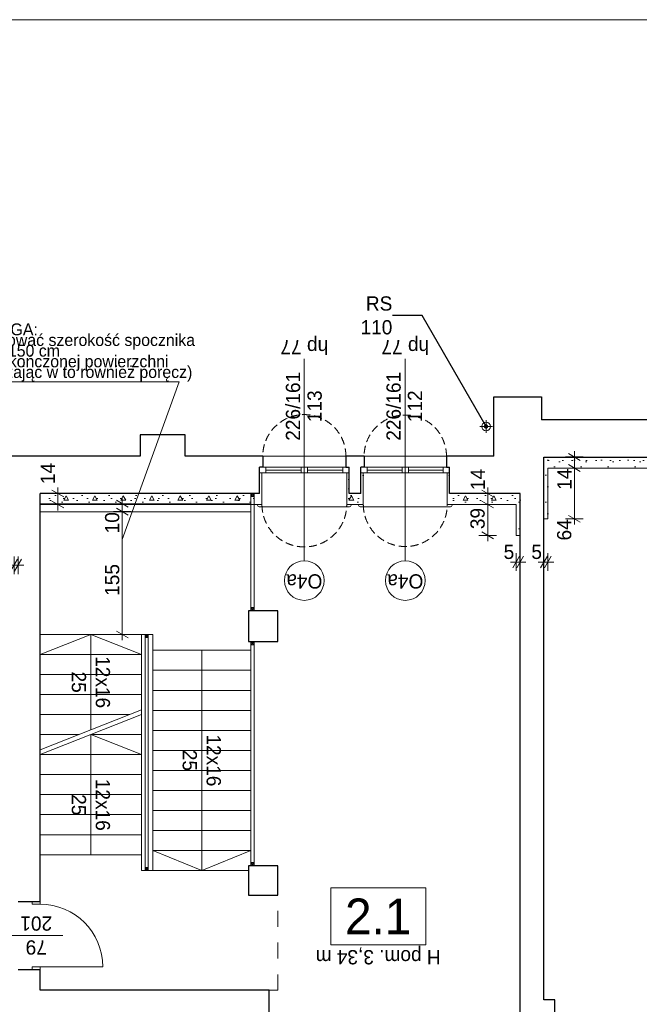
# Model space of a CAD drawing. Extents: x -145259 to -66341, y -2316 to 227384.
# Tile 74 of 141: x -121158 to -113334, y 134555 to 146984. Entities that reach past the tile are written whole.
import ezdxf

# ---------------------------------------------------------------- set-up
doc = ezdxf.new("R2010")
doc.units = 0
doc.header["$MEASUREMENT"] = 0
doc.linetypes.add('Krawędzie ukryte', pattern=[150, 100, -50])
doc.linetypes.add('Przerywana', pattern=[400, 200, -200])
doc.layers.add('Arch ocieplenie', color=7, linetype='Continuous')
doc.layers.add('Arch wymiary', color=7, linetype='Continuous')
for name, color, linetype, lineweight in [('Arch ocieplenie_Nr_Pióra__21', 7, 'Continuous', 13), ('Arch opisy okien_Nr_Pióra__21', 7, 'Continuous', 13), ('Arch opisy_Nr_Pióra__1', 7, 'Continuous', 25), ('Arch opisy_Nr_Pióra__20', 1, 'Continuous', 20), ('Arch opisy_Nr_Pióra__21', 7, 'Continuous', 13), ('ARCH TABELA_Nr_Pióra__21', 7, 'Continuous', 13), ('Arch wymiary_Nr_Pióra__20', 1, 'Continuous', 20), ('Arch wymiary_Nr_Pióra__21', 7, 'Continuous', 13), ('Arch wymiary_Nr_Pióra__5', 7, 'Continuous', 13), ('INWENT BALUSTRADY_Nr_Pióra__21', 7, 'Continuous', 13), ('INWENT ODWODNIENIE_Nr_Pióra__21', 7, 'Continuous', 13), ('INWENT OPISY_Nr_Pióra__21', 7, 'Continuous', 13), ('INWENT STROPY_Nr_Pióra__21', 7, 'Continuous', 13), ('INWENT. DRZWI_Nr_Pióra__21', 7, 'Continuous', 13), ('INWENT. OKNA_Nr_Pióra__21', 7, 'Continuous', 13), ('INWENT.ŚCIANY_Nr_Pióra__1', 7, 'Continuous', 25), ('INWENT.ŚCIANY_Nr_Pióra__21', 7, 'Continuous', 13), ('Istniejące schody_Nr_Pióra__21', 7, 'Continuous', 13)]:
    doc.layers.add(name, color=color, linetype=linetype, lineweight=lineweight)
doc.styles.add('GENERATED_STYLE_1', font='txt')
doc.styles.add('GENERATED_STYLE_2', font='txt')
doc.styles.add('GENERATED_STYLE_5', font='txt')
doc.styles.add('GENERATED_STYLE_6', font='txt')
doc.styles.add('GENERATED_STYLE_7', font='txt')
doc.styles.add('GENERATED_STYLE_8', font='txt')
doc.dimstyles.new('GENERATED_STYLE__1', dxfattribs={"dimtxt": 179.999995, "dimasz": 114, "dimexe": 0.18, "dimexo": 0, "dimgap": 0.09, "dimtad": 1, "dimdec": 0, "dimlfac": 0.1, "dimzin": 0, "dimdsep": 46, "dimtxsty": 'GENERATED_STYLE_1', "dimblk": 'ARROWHEAD_2', "dimblk1": 'ARROWHEAD_2', "dimblk2": 'ARROWHEAD_2', "dimcen": 0.09, "dimclrd": 7, "dimclre": 7, "dimclrt": 7, "dimazin": 0, "dimtfac": 1, "dimtdec": 4, "dimtmove": 0, "dimatfit": 3, "dimfxl": 0, "dimtolj": 1, "dimtzin": 0, "dimarcsym": 0})
doc.dimstyles.new('GENERATED_STYLE__2', dxfattribs={"dimtxt": 179.999995, "dimasz": 114, "dimexe": 0.18, "dimexo": 0, "dimgap": 0.09, "dimtad": 1, "dimtih": 1, "dimtoh": 1, "dimdec": 0, "dimlfac": 0.1, "dimzin": 0, "dimdsep": 46, "dimtxsty": 'GENERATED_STYLE_1', "dimblk": 'ARROWHEAD_2', "dimblk1": 'ARROWHEAD_2', "dimblk2": 'ARROWHEAD_2', "dimcen": 0.09, "dimclrd": 7, "dimclre": 7, "dimclrt": 7, "dimazin": 0, "dimtfac": 1, "dimtdec": 4, "dimtmove": 0, "dimatfit": 3, "dimfxl": 0, "dimtolj": 1, "dimtzin": 0, "dimarcsym": 0})
doc.dimstyles.new('GENERATED_STYLE__4', dxfattribs={"dimtxt": 179.999995, "dimasz": 114, "dimexe": 0.18, "dimexo": 0, "dimgap": 0.09, "dimtad": 1, "dimdec": 0, "dimlfac": 0.1, "dimzin": 0, "dimdsep": 46, "dimtxsty": 'GENERATED_STYLE_1', "dimblk": 'ARROWHEAD_2', "dimblk1": 'ARROWHEAD_2', "dimblk2": 'ARROWHEAD_2', "dimcen": 0.09, "dimclrd": 7, "dimclre": 7, "dimclrt": 7, "dimazin": 0, "dimtfac": 1, "dimtdec": 4, "dimtmove": 2, "dimatfit": 3, "dimfxl": 0, "dimtolj": 1, "dimtzin": 0, "dimarcsym": 0})
doc.dimstyles.new('GENERATED_STYLE__9', dxfattribs={"dimtxt": 0.18, "dimasz": 109.44, "dimexe": 0.18, "dimexo": 0.0625, "dimgap": 0.09, "dimtad": 0, "dimtih": 1, "dimtoh": 1, "dimdec": 4, "dimzin": 0, "dimdsep": 46, "dimcen": 0.09, "dimadec": 0, "dimazin": 0, "dimtfac": 1, "dimtdec": 4, "dimtmove": 0, "dimatfit": 3, "dimldrblk": 'ARROWHEAD_11', "dimfxl": 0, "dimtolj": 1, "dimtzin": 0, "dimarcsym": 0})
pattern_1 = [(0, (0, 0), (0, 623.5383), [60, -300]), (0, (180, 311.8), (0, 623.5383), [60, -300]), (60, (0, 0), (-540, 311.7692), [60, -300]), (60, (360, 0), (-540, 311.7692), [60, -300]), (120, (60, 0), (540, 311.7692), [60, -300]), (120, (420, 0), (540, 311.7692), [60, -300]), (0, (0, 60), (0, 120.000005), [0, -120, 0, -180.00001]), (45, (60, 60), (-84.85282, 84.85282), [0, -90, 0, -150.000006])]

# ---------------------------------------------------------------- blocks, each defined once
blk = doc.blocks.new('Ściana_398', base_point=(-120899, 140864))
at = {"layer": 'Arch ocieplenie_Nr_Pióra__21', "linetype": 'Continuous'}
for p, q in [((-118239, 140864), (-120899, 140864)), ((-120899, 140864), (-120899, 140774)), ((-118239, 140774), (-118239, 140864)), ((-120899, 140774), (-118239, 140774))]:
    blk.add_line(p, q, dxfattribs=at)
blk = doc.blocks.new('Ściana_399', base_point=(-120899, 141004))
at = {"layer": 'Arch ocieplenie_Nr_Pióra__21', "linetype": 'Continuous'}
h = blk.add_hatch(dxfattribs=at)
h.set_pattern_fill('Structural_Concrete', color=256, style=0, pattern_type=2)
h.set_pattern_definition(pattern_1)
h.paths.add_polyline_path([(-120899, 140864), (-118099, 140864), (-118129, 141004), (-120899, 141004)], flags=0)
for p, q in [((-118129, 141004), (-120899, 141004)), ((-120899, 141004), (-120899, 140864)), ((-120899, 140864), (-118099, 140864))]:
    blk.add_line(p, q, dxfattribs=at)
blk = doc.blocks.new('Ściana_411', base_point=(-114839, 140474))
at = {"layer": 'Arch ocieplenie_Nr_Pióra__21', "linetype": 'Continuous'}
h = blk.add_hatch(dxfattribs=at)
h.set_pattern_fill('Structural_Concrete', color=256, style=0, pattern_type=2)
h.set_pattern_definition(pattern_1)
h.paths.add_polyline_path([(-114839, 140474), (-114839, 141004), (-114889, 140864), (-114889, 140474)], flags=0)
for p, q in [((-114839, 140474), (-114839, 141004)), ((-114889, 140864), (-114889, 140474)), ((-114889, 140474), (-114839, 140474))]:
    blk.add_line(p, q, dxfattribs=at)
blk = doc.blocks.new('Ściana_412', base_point=(-114539, 140684))
at = {"layer": 'Arch ocieplenie_Nr_Pióra__21', "linetype": 'Continuous'}
h = blk.add_hatch(dxfattribs=at)
h.set_pattern_fill('Structural_Concrete', color=256, style=0, pattern_type=2)
h.set_pattern_definition(pattern_1)
h.paths.add_polyline_path([(-114489, 140684), (-114489, 141324), (-114539, 141464), (-114539, 140684)], flags=0)
for p, q in [((-114539, 141464), (-114539, 140684)), ((-114489, 140684), (-114489, 141324)), ((-114539, 140684), (-114489, 140684))]:
    blk.add_line(p, q, dxfattribs=at)
blk = doc.blocks.new('Ściana_413', base_point=(-116999, 141004))
at = {"layer": 'Arch ocieplenie_Nr_Pióra__21', "linetype": 'Continuous'}
h = blk.add_hatch(dxfattribs=at)
h.set_pattern_fill('Structural_Concrete', color=256, style=0, pattern_type=2)
h.set_pattern_definition(pattern_1)
h.paths.add_polyline_path([(-116999, 141004), (-116999, 141264), (-117029, 141264), (-117029, 140864)], flags=0)
for p, q in [((-116999, 141264), (-117029, 141264)), ((-117029, 141264), (-117029, 140864)), ((-116999, 141004), (-116999, 141264))]:
    blk.add_line(p, q, dxfattribs=at)
blk = doc.blocks.new('Ściana_414', base_point=(-118129, 141004))
at = {"layer": 'Arch ocieplenie_Nr_Pióra__21', "linetype": 'Continuous'}
h = blk.add_hatch(dxfattribs=at)
h.set_pattern_fill('Structural_Concrete', color=256, style=0, pattern_type=2)
h.set_pattern_definition(pattern_1)
h.paths.add_polyline_path([(-118099, 140864), (-118099, 141264), (-118129, 141264), (-118129, 141004)], flags=0)
for p, q in [((-118099, 141264), (-118129, 141264)), ((-118129, 141264), (-118129, 141004)), ((-118099, 140864), (-118099, 141264))]:
    blk.add_line(p, q, dxfattribs=at)
blk = doc.blocks.new('Ściana_415', base_point=(-116849, 141004))
at = {"layer": 'Arch ocieplenie_Nr_Pióra__21', "linetype": 'Continuous'}
h = blk.add_hatch(dxfattribs=at)
h.set_pattern_fill('Structural_Concrete', color=256, style=0, pattern_type=2)
h.set_pattern_definition(pattern_1)
h.paths.add_polyline_path([(-116819, 140864), (-116819, 141264), (-116849, 141264), (-116849, 141004)], flags=0)
for p, q in [((-116819, 141264), (-116849, 141264)), ((-116849, 141264), (-116849, 141004)), ((-116819, 140864), (-116819, 141264))]:
    blk.add_line(p, q, dxfattribs=at)
blk = doc.blocks.new('Ściana_416', base_point=(-115729, 141004))
at = {"layer": 'Arch ocieplenie_Nr_Pióra__21', "linetype": 'Continuous'}
h = blk.add_hatch(dxfattribs=at)
h.set_pattern_fill('Structural_Concrete', color=256, style=0, pattern_type=2)
h.set_pattern_definition(pattern_1)
h.paths.add_polyline_path([(-115729, 141004), (-115729, 141264), (-115759, 141264), (-115759, 140864)], flags=0)
for p, q in [((-115729, 141264), (-115759, 141264)), ((-115759, 141264), (-115759, 140864)), ((-115729, 141004), (-115729, 141264))]:
    blk.add_line(p, q, dxfattribs=at)
blk = doc.blocks.new('Ściana_417', base_point=(-116999, 141004))
at = {"layer": 'Arch ocieplenie_Nr_Pióra__21', "linetype": 'Continuous'}
h = blk.add_hatch(dxfattribs=at)
h.set_pattern_fill('Structural_Concrete', color=256, style=0, pattern_type=2)
h.set_pattern_definition(pattern_1)
h.paths.add_polyline_path([(-117029, 140864), (-116819, 140864), (-116849, 141004), (-116999, 141004)], flags=0)
for p, q in [((-116849, 141004), (-116999, 141004)), ((-117029, 140864), (-116819, 140864))]:
    blk.add_line(p, q, dxfattribs=at)
blk = doc.blocks.new('Ściana_418', base_point=(-115729, 141004))
at = {"layer": 'Arch ocieplenie_Nr_Pióra__21', "linetype": 'Continuous'}
h = blk.add_hatch(dxfattribs=at)
h.set_pattern_fill('Structural_Concrete', color=256, style=0, pattern_type=2)
h.set_pattern_definition(pattern_1)
h.paths.add_polyline_path([(-115759, 140864), (-114889, 140864), (-114839, 141004), (-115729, 141004)], flags=0)
for p, q in [((-114839, 141004), (-115729, 141004)), ((-115759, 140864), (-114889, 140864))]:
    blk.add_line(p, q, dxfattribs=at)
blk = doc.blocks.new('Ściana_430', base_point=(-114539, 141464))
at = {"layer": 'Arch ocieplenie_Nr_Pióra__21', "linetype": 'Continuous'}
h = blk.add_hatch(dxfattribs=at)
h.set_pattern_fill('Structural_Concrete', color=256, style=0, pattern_type=2)
h.set_pattern_definition(pattern_1)
h.paths.add_polyline_path([(-114489, 141324), (-112829, 141324), (-112859, 141464), (-114539, 141464)], flags=0)
for p, q in [((-112859, 141464), (-114539, 141464)), ((-114489, 141324), (-112829, 141324))]:
    blk.add_line(p, q, dxfattribs=at)
blk = doc.blocks.new('*D1513')
at = {"layer": 'Arch wymiary_Nr_Pióra__5', "linetype": 'Continuous'}
for p, q in [((-119937, 140817), (-119787, 140730)), ((-119750, 140774), (-119975, 140774)), ((-119862, 139224), (-119862, 140774)), ((-119750, 139224), (-119975, 139224)), ((-119937, 139267), (-119787, 139180)), ((-119862, 139150), (-119862, 139224))]:
    blk.add_line(p, q, dxfattribs=at)
at = {"layer": 'Arch wymiary_Nr_Pióra__21', "char_height": 180, "attachment_point": 7, "rotation": 90, "style": 'GENERATED_STYLE_1'}
for s, insert in [('{10}', (-119898, 140500)), ('{155}', (-119898, 139711))]:
    blk.add_mtext(s, dxfattribs=dict(at, insert=insert))
blk = doc.blocks.new('ARROWHEAD_2')
at = {"color": 0, "linetype": 'Continuous', "lineweight": 0}
for p, q in [((0, 0), (-1, 0)), ((-0.38, -0.66), (0.38, 0.66))]:
    blk.add_line(p, q, dxfattribs=at)
blk = doc.blocks.new('*D1514')
at = {"layer": 'Arch wymiary_Nr_Pióra__5', "linetype": 'Continuous'}
for p, q in [((-119862, 140874), (-119862, 140947)), ((-119750, 140874), (-119975, 140874)), ((-119787, 140830), (-119937, 140917)), ((-119937, 140817), (-119787, 140730)), ((-119862, 140774), (-119862, 140874)), ((-119750, 140774), (-119975, 140774))]:
    blk.add_line(p, q, dxfattribs=at)
at = {"layer": 'Arch wymiary_Nr_Pióra__21', "char_height": 180, "attachment_point": 7, "rotation": 90, "style": 'GENERATED_STYLE_1'}
for s, insert in [('{10}', (-119898, 140500)), ('{155}', (-119898, 139711))]:
    blk.add_mtext(s, dxfattribs=dict(at, insert=insert))
blk = doc.blocks.new('*D1515')
at = {"layer": 'Arch wymiary_Nr_Pióra__5', "linetype": 'Continuous'}
for p, q in [((-120677, 141004), (-120677, 141077)), ((-120565, 141004), (-120790, 141004)), ((-120602, 140960), (-120752, 141047)), ((-120677, 140864), (-120677, 141004)), ((-120565, 140864), (-120790, 140864)), ((-120752, 140907), (-120602, 140820)), ((-120677, 140790), (-120677, 140864))]:
    blk.add_line(p, q, dxfattribs=at)
at = {"layer": 'Arch wymiary_Nr_Pióra__21', "insert": (-120713, 141121), "char_height": 180, "attachment_point": 7, "rotation": 90, "style": 'GENERATED_STYLE_1'}
blk.add_mtext('{14}', dxfattribs=at)
blk = doc.blocks.new('*D1518')
at = {"layer": 'Arch wymiary_Nr_Pióra__5', "linetype": 'Continuous'}
for p, q in [((-121229, 139984), (-121229, 140209)), ((-121179, 139984), (-121179, 140209)), ((-121302, 140097), (-121229, 140097)), ((-121272, 140022), (-121185, 140172)), ((-121229, 140097), (-121179, 140097)), ((-121135, 140172), (-121222, 140022)), ((-121179, 140097), (-121105, 140097))]:
    blk.add_line(p, q, dxfattribs=at)
at = {"layer": 'Arch wymiary_Nr_Pióra__21', "insert": (-121387, 140133), "char_height": 180, "attachment_point": 7, "style": 'GENERATED_STYLE_1'}
blk.add_mtext('{5}', dxfattribs=at)
blk = doc.blocks.new('*D1519')
at = {"layer": 'Arch wymiary_Nr_Pióra__5', "linetype": 'Continuous'}
for p, q in [((-115135, 140864), (-115360, 140864)), ((-115323, 140907), (-115173, 140820)), ((-115248, 140474), (-115248, 140864)), ((-115135, 140474), (-115360, 140474)), ((-115323, 140517), (-115173, 140430)), ((-115248, 140400), (-115248, 140474))]:
    blk.add_line(p, q, dxfattribs=at)
at = {"layer": 'Arch wymiary_Nr_Pióra__21', "char_height": 180, "attachment_point": 7, "rotation": 90, "style": 'GENERATED_STYLE_1'}
for s, insert in [('{14}', (-115284, 141047)), ('{39}', (-115284, 140553))]:
    blk.add_mtext(s, dxfattribs=dict(at, insert=insert))
blk = doc.blocks.new('*D1520')
at = {"layer": 'Arch wymiary_Nr_Pióra__5', "linetype": 'Continuous'}
for p, q in [((-115248, 141004), (-115248, 141077)), ((-115135, 141004), (-115360, 141004)), ((-115173, 140960), (-115323, 141047)), ((-115248, 140864), (-115248, 141004)), ((-115135, 140864), (-115360, 140864)), ((-115323, 140907), (-115173, 140820))]:
    blk.add_line(p, q, dxfattribs=at)
at = {"layer": 'Arch wymiary_Nr_Pióra__21', "char_height": 180, "attachment_point": 7, "rotation": 90, "style": 'GENERATED_STYLE_1'}
for s, insert in [('{14}', (-115284, 141047)), ('{39}', (-115284, 140553))]:
    blk.add_mtext(s, dxfattribs=dict(at, insert=insert))
blk = doc.blocks.new('*D1521')
at = {"layer": 'Arch wymiary_Nr_Pióra__5', "linetype": 'Continuous'}
for p, q in [((-114932, 140063), (-114845, 140213)), ((-114889, 140026), (-114889, 140251)), ((-114795, 140213), (-114882, 140063)), ((-114839, 140026), (-114839, 140251)), ((-114962, 140138), (-114889, 140138)), ((-114889, 140138), (-114839, 140138)), ((-114839, 140138), (-114765, 140138))]:
    blk.add_line(p, q, dxfattribs=at)
at = {"layer": 'Arch wymiary_Nr_Pióra__21', "insert": (-115047, 140174), "char_height": 180, "attachment_point": 7, "style": 'GENERATED_STYLE_1'}
blk.add_mtext('{5}', dxfattribs=at)
blk = doc.blocks.new('*D1522')
at = {"layer": 'Arch wymiary_Nr_Pióra__5', "linetype": 'Continuous'}
for p, q in [((-114582, 140063), (-114495, 140213)), ((-114539, 140026), (-114539, 140251)), ((-114445, 140213), (-114532, 140063)), ((-114489, 140026), (-114489, 140251)), ((-114612, 140138), (-114539, 140138)), ((-114539, 140138), (-114489, 140138)), ((-114489, 140138), (-114415, 140138))]:
    blk.add_line(p, q, dxfattribs=at)
at = {"layer": 'Arch wymiary_Nr_Pióra__21', "insert": (-114697, 140174), "char_height": 180, "attachment_point": 7, "style": 'GENERATED_STYLE_1'}
blk.add_mtext('{5}', dxfattribs=at)
blk = doc.blocks.new('*D1523')
at = {"layer": 'Arch wymiary_Nr_Pióra__5', "linetype": 'Continuous'}
for p, q in [((-114042, 141324), (-114267, 141324)), ((-114229, 141367), (-114079, 141280)), ((-114154, 140684), (-114154, 141324)), ((-114229, 140727), (-114079, 140640)), ((-114042, 140684), (-114267, 140684)), ((-114154, 140610), (-114154, 140684))]:
    blk.add_line(p, q, dxfattribs=at)
at = {"layer": 'Arch wymiary_Nr_Pióra__21', "char_height": 180, "attachment_point": 7, "rotation": 90, "style": 'GENERATED_STYLE_1'}
for s, insert in [('{14}', (-114190, 141050)), ('{64}', (-114190, 140410))]:
    blk.add_mtext(s, dxfattribs=dict(at, insert=insert))
blk = doc.blocks.new('*D1524')
at = {"layer": 'Arch wymiary_Nr_Pióra__5', "linetype": 'Continuous'}
for p, q in [((-114042, 141464), (-114267, 141464)), ((-114079, 141420), (-114229, 141507)), ((-114154, 141464), (-114154, 141537)), ((-114154, 141324), (-114154, 141464)), ((-114042, 141324), (-114267, 141324)), ((-114229, 141367), (-114079, 141280))]:
    blk.add_line(p, q, dxfattribs=at)
at = {"layer": 'Arch wymiary_Nr_Pióra__21', "char_height": 180, "attachment_point": 7, "rotation": 90, "style": 'GENERATED_STYLE_1'}
for s, insert in [('{14}', (-114190, 141050)), ('{64}', (-114190, 140410))]:
    blk.add_mtext(s, dxfattribs=dict(at, insert=insert))
blk = doc.blocks.new('ARROWHEAD_11')
at = {"color": 0, "linetype": 'Continuous', "lineweight": 0}
blk.add_line((0, 0), (-1, 0), dxfattribs=at)
at = {"color": 0, "linetype": 'Continuous', "lineweight": 0, "const_width": 0.25, "flags": 128}
blk.add_lwpolyline([(-0.125, 0, 1), (0.125, 0, 1)], format="xyb", close=True, dxfattribs=at)

msp = doc.modelspace()

# ---------------------------------------------------------------- linework, layer by layer
at = {"layer": 'Arch opisy okien_Nr_Pióra__21', "linetype": 'Continuous'}
for centre in [(-117563.7, 139903.6), (-116288.7, 139903.6)]:
    msp.add_circle(centre, 250, dxfattribs=at)
at = {"layer": 'Arch opisy_Nr_Pióra__20', "linetype": 'Continuous'}
for p, q in [((-121741.8, 142412.2), (-119145.5, 142412.2)), ((-119145.5, 142412.2), (-119862.2, 140421.1))]:
    msp.add_line(p, q, dxfattribs=at)
at = {"layer": 'Arch opisy_Nr_Pióra__21', "linetype": 'Continuous'}
for p, q in [((-117230.9, 136025.5), (-117230.9, 135305.5)), ((-116030.9, 136025.5), (-117230.9, 136025.5)), ((-116030.9, 135305.5), (-116030.9, 136025.5)), ((-117230.9, 135305.5), (-116030.9, 135305.5))]:
    msp.add_line(p, q, dxfattribs=at)
at = {"layer": 'ARCH TABELA_Nr_Pióra__21', "linetype": 'Continuous'}
msp.add_line((-143258.7, 146983.6), (-68258.7, 146983.6), dxfattribs=at)
at = {"layer": 'INWENT BALUSTRADY_Nr_Pióra__21', "linetype": 'Continuous'}
for p, q in [((-118198.7, 141003.6), (-118238.7, 141003.6)), ((-118238.7, 141003.6), (-118238.7, 140963.6)), ((-118238.7, 140963.6), (-118198.7, 141003.6)), ((-118238.7, 141003.6), (-118198.7, 140963.6)), ((-118238.7, 140963.6), (-118198.7, 140963.6)), ((-118238.7, 140963.6), (-118238.7, 139563.6)), ((-118198.7, 140963.6), (-118198.7, 141003.6)), ((-118198.7, 140963.6), (-118198.7, 139563.6)), ((-118198.7, 139563.6), (-118238.7, 139563.6)), ((-118238.7, 139563.6), (-118238.7, 139523.6)), ((-118238.7, 139523.6), (-118198.7, 139563.6)), ((-118238.7, 139563.6), (-118198.7, 139523.6)), ((-118238.7, 139523.6), (-118198.7, 139523.6)), ((-118198.7, 139523.6), (-118198.7, 139563.6)), ((-119573.7, 139183.6), (-119573.7, 139223.6)), ((-119573.7, 139223.6), (-119533.7, 139223.6)), ((-119533.7, 139183.6), (-119573.7, 139223.6)), ((-119533.7, 139223.6), (-119573.7, 139183.6)), ((-119533.7, 139223.6), (-119533.7, 139183.6)), ((-119533.7, 139183.6), (-119573.7, 139183.6)), ((-119573.7, 139183.6), (-119573.7, 136283.6)), ((-119533.7, 139183.6), (-119533.7, 136283.6)), ((-118238.7, 139093.6), (-118238.7, 139133.6)), ((-118238.7, 139133.6), (-118198.7, 139133.6)), ((-118198.7, 139093.6), (-118238.7, 139133.6)), ((-118198.7, 139133.6), (-118238.7, 139093.6)), ((-118198.7, 139093.6), (-118238.7, 139093.6)), ((-118238.7, 139093.6), (-118238.7, 136343.6)), ((-118198.7, 139133.6), (-118198.7, 139093.6)), ((-118198.7, 139093.6), (-118198.7, 136343.6)), ((-118238.7, 136303.6), (-118238.7, 136343.6)), ((-118238.7, 136343.6), (-118198.7, 136343.6)), ((-118198.7, 136303.6), (-118238.7, 136343.6)), ((-118198.7, 136343.6), (-118238.7, 136303.6)), ((-118198.7, 136343.6), (-118198.7, 136303.6)), ((-119573.7, 136243.6), (-119573.7, 136283.6)), ((-119573.7, 136283.6), (-119533.7, 136283.6)), ((-119533.7, 136243.6), (-119573.7, 136283.6)), ((-119533.7, 136283.6), (-119573.7, 136243.6)), ((-119533.7, 136243.6), (-119573.7, 136243.6)), ((-119533.7, 136283.6), (-119533.7, 136243.6)), ((-118198.7, 136303.6), (-118238.7, 136303.6))]:
    msp.add_line(p, q, dxfattribs=at)
at = {"layer": 'INWENT ODWODNIENIE_Nr_Pióra__21', "linetype": 'Continuous'}
for p, q in [((-115188.7, 141848.6), (-115348.7, 141848.6)), ((-115268.7, 141928.6), (-115268.7, 141768.6))]:
    msp.add_line(p, q, dxfattribs=at)
msp.add_circle((-115268.7, 141848.6), 55, dxfattribs=at)
at = {"layer": 'INWENT OPISY_Nr_Pióra__21', "linetype": 'Continuous'}
for p, q in [((-117563.7, 140153.6), (-117563.7, 142703.6)), ((-116288.7, 140153.6), (-116288.7, 142703.6)), ((-120613.7, 135423.6), (-121283.7, 135423.6))]:
    msp.add_line(p, q, dxfattribs=at)
at = {"layer": 'INWENT STROPY_Nr_Pióra__21', "linetype": 'Przerywana'}
for p, q in [((-117898.7, 134733.6), (-117898.7, 135933.6)), ((-118008.7, 134733.6), (-117898.7, 134733.6))]:
    msp.add_line(p, q, dxfattribs=at)
at = {"layer": 'INWENT. DRZWI_Nr_Pióra__21', "linetype": 'Continuous'}
for p, q in [((-120998.7, 135818.6), (-120998.7, 135853.6)), ((-120898.7, 135818.6), (-120898.7, 135853.6)), ((-120898.7, 135818.6), (-120998.7, 135818.6)), ((-120898.7, 135028.6), (-120998.7, 135028.6)), ((-120998.7, 135028.6), (-120998.7, 134993.6)), ((-120898.7, 135028.6), (-120108.7, 135028.6)), ((-120898.7, 135028.6), (-120898.7, 134993.6))]:
    msp.add_line(p, q, dxfattribs=at)
msp.add_arc((-120898.7, 135028.6), 790, 0, 90, dxfattribs=at)
at = {"layer": 'INWENT. OKNA_Nr_Pióra__21', "linetype": 'Continuous'}
for p, q in [((-118128.7, 141333.6), (-116998.7, 141333.6)), ((-118048.7, 141333.6), (-118048.7, 141263.6)), ((-117603.7, 141333.6), (-117603.7, 141263.6)), ((-117523.7, 141333.6), (-117523.7, 141263.6)), ((-117078.7, 141333.6), (-117078.7, 141263.6)), ((-115728.7, 141333.6), (-116848.7, 141333.6)), ((-116768.7, 141333.6), (-116768.7, 141263.6)), ((-116328.7, 141333.6), (-116328.7, 141263.6)), ((-116248.7, 141333.6), (-116248.7, 141263.6)), ((-115808.7, 141333.6), (-115808.7, 141263.6)), ((-116998.7, 141263.6), (-118128.7, 141263.6)), ((-117603.7, 141298.6), (-118048.7, 141298.6)), ((-117078.7, 141298.6), (-117523.7, 141298.6)), ((-116848.7, 141263.6), (-115728.7, 141263.6)), ((-116768.7, 141298.6), (-116328.7, 141298.6)), ((-116248.7, 141298.6), (-115808.7, 141298.6)), ((-118153.7, 140853.6), (-118153.7, 140863.6)), ((-118133.7, 140833.6), (-116993.7, 140833.6)), ((-116973.7, 140853.6), (-116973.7, 140863.6)), ((-116878.7, 140853.6), (-116878.7, 140863.6)), ((-115718.7, 140833.6), (-116858.7, 140833.6)), ((-115698.7, 140853.6), (-115698.7, 140863.6))]:
    msp.add_line(p, q, dxfattribs=at)
for centre, start, end in [((-118133.7, 140853.6), 180, 270), ((-116993.7, 140853.6), 270, 0), ((-116858.7, 140853.6), 180, 270), ((-115718.7, 140853.6), 270, 0)]:
    msp.add_arc(centre, 20, start, end, dxfattribs=at)
at = {"layer": 'INWENT.ŚCIANY_Nr_Pióra__1', "linetype": 'Continuous'}
for p, q in [((-115168.7, 141473.6), (-115168.7, 142223.6)), ((-115168.7, 142223.6), (-114568.7, 142223.6)), ((-114568.7, 142223.6), (-114568.7, 141933.6)), ((-112813.7, 141933.6), (-114568.7, 141933.6)), ((-119068.7, 141743.6), (-119638.7, 141743.6)), ((-119638.7, 141743.6), (-119638.7, 141473.6)), ((-119068.7, 141473.6), (-119068.7, 141743.6)), ((-119638.7, 141473.6), (-121648.7, 141473.6)), ((-118088.7, 141473.6), (-119068.7, 141473.6)), ((-118088.7, 141473.6), (-118088.7, 141333.6)), ((-117038.7, 141473.6), (-117038.7, 141333.6)), ((-116808.7, 141473.6), (-117038.7, 141473.6)), ((-116808.7, 141473.6), (-116808.7, 141333.6)), ((-115168.7, 141473.6), (-115768.7, 141473.6)), ((-115768.7, 141473.6), (-115768.7, 141333.6)), ((-114538.7, 134613.6), (-114538.7, 141463.6)), ((-114538.7, 141463.6), (-112858.7, 141463.6)), ((-118128.7, 141003.6), (-118128.7, 141333.6)), ((-118088.7, 141333.6), (-118128.7, 141333.6)), ((-117038.7, 141333.6), (-116998.7, 141333.6)), ((-116998.7, 141003.6), (-116998.7, 141333.6)), ((-116848.7, 141003.6), (-116848.7, 141333.6)), ((-116808.7, 141333.6), (-116848.7, 141333.6)), ((-115768.7, 141333.6), (-115728.7, 141333.6)), ((-115728.7, 141003.6), (-115728.7, 141333.6)), ((-120898.7, 135853.6), (-120898.7, 141003.6)), ((-118128.7, 141003.6), (-120898.7, 141003.6)), ((-116848.7, 141003.6), (-116998.7, 141003.6)), ((-114838.7, 141003.6), (-115728.7, 141003.6)), ((-114838.7, 131973.6), (-114838.7, 141003.6)), ((-117898.7, 139523.6), (-118268.7, 139523.6)), ((-118268.7, 139523.6), (-118268.7, 139133.6)), ((-117898.7, 139133.6), (-117898.7, 139523.6)), ((-118268.7, 139133.6), (-117898.7, 139133.6)), ((-117898.7, 136303.6), (-118268.7, 136303.6)), ((-118268.7, 136303.6), (-118268.7, 135933.6)), ((-117898.7, 135933.6), (-117898.7, 136303.6)), ((-121178.7, 135853.6), (-120898.7, 135853.6)), ((-118268.7, 135933.6), (-117898.7, 135933.6)), ((-121178.7, 134993.6), (-120898.7, 134993.6)), ((-120898.7, 134733.6), (-120898.7, 134993.6)), ((-118008.7, 134733.6), (-120898.7, 134733.6)), ((-118008.7, 131543.6), (-118008.7, 134733.6)), ((-114398.7, 134613.6), (-114538.7, 134613.6)), ((-114398.7, 133863.6), (-114398.7, 134613.6))]:
    msp.add_line(p, q, dxfattribs=at)
at = {"layer": 'INWENT.ŚCIANY_Nr_Pióra__21', "linetype": 'Continuous'}
for p, q in [((-118088.7, 141473.6), (-117038.7, 141473.6)), ((-116808.7, 141473.6), (-115768.7, 141473.6)), ((-120898.7, 140873.6), (-118238.7, 140873.6))]:
    msp.add_line(p, q, dxfattribs=at)
at = {"layer": 'INWENT.ŚCIANY_Nr_Pióra__21', "linetype": 'Krawędzie ukryte'}
for centre, radius, start, end in [((-117563.7, 141473.6), 525, 0, 180), ((-116288.7, 141473.6), 520, 0, 180), ((-117563.7, 140863.6), 535, 180, 0), ((-116288.7, 140863.6), 530, 180, 0)]:
    msp.add_arc(centre, radius, start, end, dxfattribs=at)
at = {"layer": 'Istniejące schody_Nr_Pióra__21', "linetype": 'Continuous'}
for p, q in [((-118238.7, 139523.6), (-118238.7, 140873.6)), ((-120898.7, 139223.6), (-119618.7, 139223.6)), ((-120258.7, 139223.6), (-120898.7, 138970.9)), ((-120258.7, 139223.6), (-119618.7, 138970.9)), ((-120258.7, 138020), (-120258.7, 139223.6)), ((-119618.7, 139223.6), (-119618.7, 136443.6)), ((-119478.7, 139223.6), (-119618.7, 139223.6)), ((-119478.7, 139023.6), (-119478.7, 139223.6)), ((-118238.7, 136303.6), (-118238.7, 139133.6)), ((-120898.7, 138970.9), (-119618.7, 138970.9)), ((-119478.7, 139023.6), (-118238.7, 139023.6)), ((-119478.7, 136243.6), (-119478.7, 139023.6)), ((-118858.7, 139023.6), (-118858.7, 136243.6)), ((-120898.7, 138718.1), (-119618.7, 138718.1)), ((-119478.7, 138770.9), (-118238.7, 138770.9)), ((-120898.7, 138465.4), (-119618.7, 138465.4)), ((-119478.7, 138518.1), (-118238.7, 138518.1)), ((-119618.7, 138272.7), (-120898.7, 137767.2)), ((-120898.7, 138212.7), (-119770.7, 138212.7)), ((-119618.7, 138212.7), (-120898.7, 137707.2)), ((-119478.7, 138265.4), (-118238.7, 138265.4)), ((-120898.7, 137960), (-120410.7, 137960)), ((-120258.7, 136443.6), (-120258.7, 137960)), ((-120258.7, 137960), (-119618.7, 137707.2)), ((-120258.7, 137960), (-119618.7, 137960)), ((-119478.7, 138012.7), (-118238.7, 138012.7)), ((-120898.7, 137707.2), (-119618.7, 137707.2)), ((-119478.7, 137760), (-118238.7, 137760)), ((-119478.7, 137507.2), (-118238.7, 137507.2)), ((-120898.7, 137454.5), (-119618.7, 137454.5)), ((-119478.7, 137254.5), (-118238.7, 137254.5)), ((-120898.7, 137201.8), (-119618.7, 137201.8)), ((-119478.7, 137001.8), (-118238.7, 137001.8)), ((-120898.7, 136949.1), (-119618.7, 136949.1)), ((-119478.7, 136749.1), (-118238.7, 136749.1)), ((-120898.7, 136696.3), (-119618.7, 136696.3)), ((-119618.7, 136513.6), (-119618.7, 136243.6)), ((-119478.7, 136496.3), (-118238.7, 136496.3)), ((-118858.7, 136243.6), (-119478.7, 136496.3)), ((-118858.7, 136243.6), (-118238.7, 136496.3)), ((-120898.7, 136443.6), (-119618.7, 136443.6)), ((-119618.7, 136243.6), (-119478.7, 136243.6)), ((-119478.7, 136243.6), (-118268.7, 136243.6))]:
    msp.add_line(p, q, dxfattribs=at)

# ---------------------------------------------------------------- block references
at = {"layer": 'Arch ocieplenie'}
for name, p in [('Ściana_412', (-114538.7, 140683.6)), ('Ściana_430', (-114538.7, 141463.6)), ('Ściana_414', (-118128.7, 141003.6)), ('Ściana_413', (-116998.7, 141003.6)), ('Ściana_415', (-116848.7, 141003.6)), ('Ściana_416', (-115728.7, 141003.6)), ('Ściana_399', (-120898.7, 141003.6)), ('Ściana_417', (-116998.7, 141003.6)), ('Ściana_418', (-115728.7, 141003.6)), ('Ściana_411', (-114838.7, 140473.6)), ('Ściana_398', (-120898.7, 140863.6))]:
    msp.add_blockref(name, p, dxfattribs=at)

# ---------------------------------------------------------------- texts
at = {"layer": 'Arch opisy okien_Nr_Pióra__21', "linetype": 'Continuous', "char_height": 180, "attachment_point": 2, "rotation": 180, "style": 'GENERATED_STYLE_8'}
for insert in [(-117563.7, 139803.3), (-116288.7, 139803.3)]:
    msp.add_mtext('{O4a}', dxfattribs=dict(at, insert=insert))
at = {"layer": 'Arch opisy_Nr_Pióra__1', "linetype": 'Continuous', "insert": (-116630.9, 135440.5), "char_height": 450, "attachment_point": 8, "style": 'GENERATED_STYLE_5'}
msp.add_mtext('{2.1}', dxfattribs=at)
at = {"layer": 'Arch wymiary_Nr_Pióra__20', "linetype": 'Continuous', "insert": (-121741.8, 142416.2), "char_height": 150, "width": 3044.354, "attachment_point": 7, "line_spacing_factor": 0.537969, "style": 'GENERATED_STYLE_2'}
msp.add_mtext('{UWAGA: \\Pzachować szerokość spocznika \\Pmin. 150 cm\\Pw wykończonej powierzchni\\P(wliczając w to również poręcz) }', dxfattribs=at)
at = {"layer": 'INWENT OPISY_Nr_Pióra__21', "linetype": 'Continuous', "insert": (-116452.4, 143250.2), "char_height": 180, "width": 692.895, "attachment_point": 6, "style": 'GENERATED_STYLE_6'}
msp.add_mtext('{RS 110}', dxfattribs=at)
at = {"layer": 'INWENT OPISY_Nr_Pióra__21', "linetype": 'Continuous', "char_height": 180, "attachment_point": 2, "rotation": 180, "style": 'GENERATED_STYLE_7'}
for s, insert in [('{hp 77}', (-117563.7, 142759.9)), ('{hp 77}', (-116288.7, 142759.9)), ('{H pom. 3,34 m}', (-116630.9, 135059.6))]:
    msp.add_mtext(s, dxfattribs=dict(at, insert=insert))
at = {"layer": 'INWENT OPISY_Nr_Pióra__21', "linetype": 'Continuous', "char_height": 180, "width": 1346.334, "attachment_point": 2, "style": 'GENERATED_STYLE_7'}
for s, insert, rotation, line_spacing_factor in [('{226/161\\P113}', (-117797, 142103.6), 90, 0.908754), ('{226/161\\P112}', (-116527, 142103.6), 90, 0.900338), ('{12x16\\P25}', (-120017.5, 138621.8), 270, 1.008452), ('{12x16\\P25}', (-118617.5, 137633.6), 270, 1.008452), ('{12x16\\P25}', (-120017.5, 137073.6), 270, 1.008452), ('{79\\P201}', (-120948.7, 135182.8), 180, 1.007146)]:
    msp.add_mtext(s, dxfattribs=dict(at, insert=insert, rotation=rotation, line_spacing_factor=line_spacing_factor))

# ---------------------------------------------------------------- dimensions: what is measured, and where the dimension line sits
at = {"layer": 'Arch wymiary', "linetype": 'Continuous'}
for base, p1, p2, dimstyle, picture, middle in [((-114154.1, 140683.6), (-113698.7, 141323.6), (-113698.7, 141463.6), 'GENERATED_STYLE__1', '*D1524', (-114280.1, 141186.4)), ((-120677, 140863.6), (-119513.7, 140863.6), (-119513.7, 141003.6), 'GENERATED_STYLE__4', '*D1515', (-120803, 141257.7)), ((-115247.5, 140473.6), (-114888.7, 140473.6), (-115283.7, 140863.6), 'GENERATED_STYLE__1', '*D1519', (-115373.5, 140690)), ((-115247.5, 140473.6), (-115283.7, 140863.6), (-115283.7, 141003.6), 'GENERATED_STYLE__1', '*D1520', (-115373.5, 141183.5)), ((-114154.1, 140683.6), (-114488.7, 140683.6), (-113698.7, 141323.6), 'GENERATED_STYLE__1', '*D1523', (-114280.1, 140546.4)), ((-119862.2, 139223.6), (-119568.7, 140773.6), (-120898.7, 140873.6), 'GENERATED_STYLE__1', '*D1514', (-119988.2, 140636.4)), ((-119862.2, 139223.6), (-120590.4, 139223.6), (-119568.7, 140773.6), 'GENERATED_STYLE__1', '*D1513', (-119988.2, 139915.5))]:
    dim = msp.add_linear_dim(base=base, p1=p1, p2=p2, angle=90, dimstyle=dimstyle, dxfattribs=at)
    dim.commit()
    dim.dimension.update_dxf_attribs({"geometry": picture, "text_midpoint": middle})
for base, p1, p2, picture, middle in [((-114538.7, 140138), (-114538.7, 141073.6), (-114488.7, 141073.6), '*D1522', (-114629, 140264)), ((-121228.7, 140097), (-121228.7, 140738.6), (-121178.7, 140738.6), '*D1518', (-121319, 140223)), ((-114888.7, 140138), (-114888.7, 140738.6), (-114838.7, 140738.6), '*D1521', (-114979, 140264))]:
    dim = msp.add_linear_dim(base=base, p1=p1, p2=p2, dimstyle='GENERATED_STYLE__2', dxfattribs=at)
    dim.commit()
    dim.dimension.update_dxf_attribs({"geometry": picture, "text_midpoint": middle})

# ---------------------------------------------------------------- leaders
at = {"layer": 'INWENT OPISY_Nr_Pióra__21', "linetype": 'Continuous', "annotation_type": 0, "has_hookline": 1, "hookline_direction": 1, "text_width": 437.1}
msp.add_leader([(-115268.7, 141848.6), (-116077.4, 143250.2), (-116452.3, 143250.2)], dimstyle='GENERATED_STYLE__9', dxfattribs=at)

doc.saveas('drawing.dxf')
